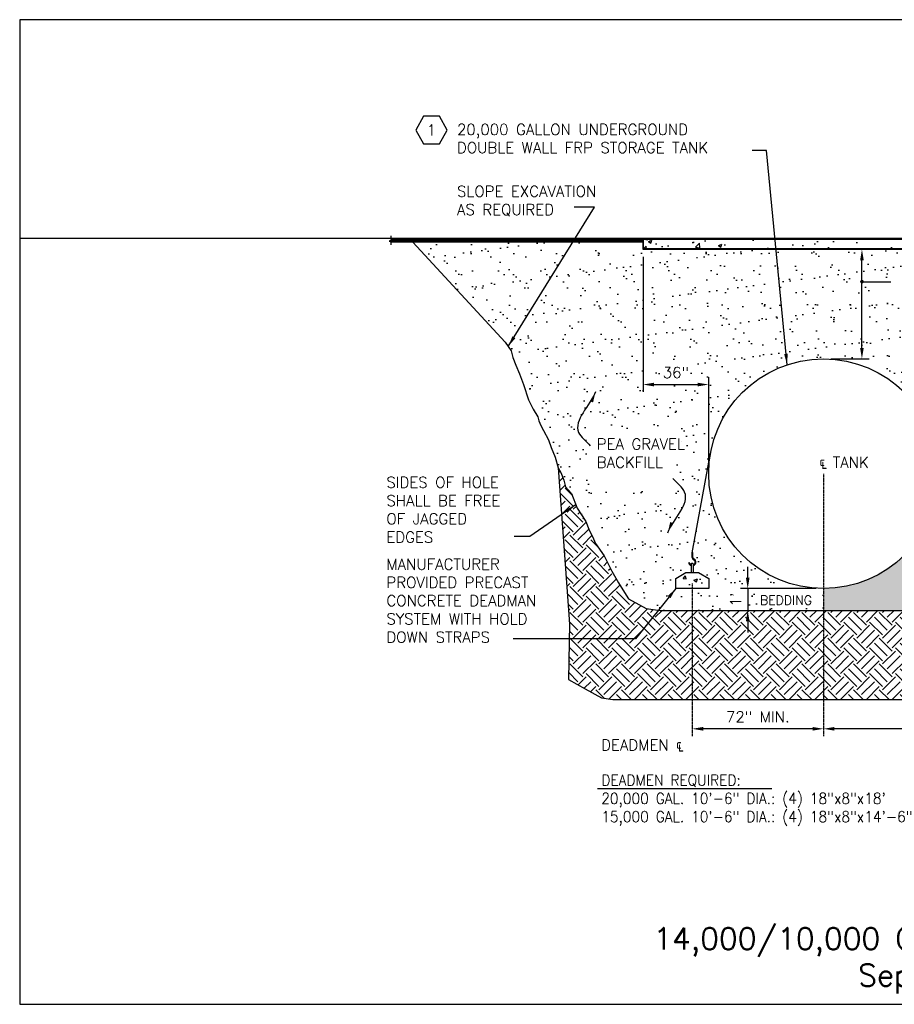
# Model space of a CAD drawing. Extents: x 1081 to 2220, y 0 to 2796.
# Tile 160 of 161: x 1176 to 1656, y 1692 to 2232. Entities that reach past the tile are written whole.
import ezdxf
from ezdxf.enums import TextEntityAlignment as Align

# ---------------------------------------------------------------- set-up
doc = ezdxf.new("R2010")
doc.units = 0
doc.header["$MEASUREMENT"] = 0
doc.header["$PDSIZE"] = 1
doc.linetypes.add('CENTER1', pattern=[0.6625, 0.5, -0.075, 0.0125, -0.075])
doc.layers.get('0').update_dxf_attribs({"linetype": 'CONTINUOUS'})
doc.layers.get('DEFPOINTS').update_dxf_attribs({"linetype": 'CONTINUOUS'})
for name, color, linetype in [('CENTERLINE', 3, 'CENTER1'), ('CONCRETE-HATCH', 2, 'CONTINUOUS'), ('DIM', 3, 'CONTINUOUS'), ('EARTH-HATCH', 1, 'CONTINUOUS'), ('FREEZE-LINES', 8, 'CONTINUOUS'), ('FREEZE-OUTLINE-TITLES', 60, 'CONTINUOUS'), ('PEAGRAVEL-HATCH', 3, 'CONTINUOUS'), ('TANK-ANCHOR', 4, 'CONTINUOUS'), ('TANK-HOLE', 5, 'CONTINUOUS'), ('TANK-SLAB', 6, 'CONTINUOUS'), ('TANK-UST', 5, 'CONTINUOUS'), ('TEXT', 3, 'CONTINUOUS')]:
    doc.layers.add(name, color=color, linetype=linetype)
doc.styles.add('SIMPLEX', font='simplex')
doc.dimstyles.new('DIM64', dxfattribs={"dimscale": 64, "dimtxt": 0.09375, "dimasz": 0.09375, "dimexe": 0.0625, "dimexo": 0.0625, "dimgap": 0.046875, "dimtad": 1, "dimdec": 4, "dimzin": 3, "dimdsep": 46, "dimlunit": 4, "dimtxsty": 'SIMPLEX', "dimcen": 0, "dimclrd": 256, "dimclre": 256, "dimclrt": 256, "dimadec": 0, "dimazin": 0, "dimtfac": 1, "dimtdec": 4, "dimtmove": 0, "dimatfit": 3, "dimfxl": 1, "dimfrac": 2, "dimtolj": 1, "dimtzin": 0, "dimarcsym": 0})
pattern_1 = [(37.5, (1391.644, 1906.236), (-0.47245, 14.45118), [0, -11.4, 0, -12.75, 0, -12.1875]), (7.5, (1391.644, 1906.236), (13.2733, 21.1661), [0, -6.15, 0, -10.275, 0, -3.9375]), (327.5, (1382.419, 1906.236), (23.35606, 0.04244), [0, -3.75, 0, -13.5, 0, -17.625]), (317.5, (1382.42, 1906.236), (22.54595, 6.58257), [0, -1.875, 0, -8.85, 0, -10.125])]

# ---------------------------------------------------------------- blocks, each defined once
blk = doc.blocks.new('HEX')
at = {"color": 3}
blk.add_lwpolyline([(-0.0577, 0.1), (-0.1155, 0), (-0.0577, -0.1), (0.0577, -0.1), (0.1155, 0), (0.0577, 0.1)], close=True, dxfattribs=at)
at = {"color": 3, "style": 'SIMPLEX'}
blk.add_attdef('D#', text='', height=0.08, dxfattribs=at).set_placement((0, 0), align=Align.MIDDLE)
blk = doc.blocks.new('*D8')
at = {"layer": 'DEFPOINTS', "color": 0, "transparency": 16777216}
for p in [(1518, 2106.02), (1554, 2031.93), (1554, 1983.02)]:
    blk.add_point(p, dxfattribs=at)
at = {"layer": 'DIM', "lineweight": -2, "transparency": 16777216}
for p, q in [((1518, 2102.02), (1518, 2027.93)), ((1554, 1987.02), (1554, 2035.93)), ((1524, 2031.93), (1548, 2031.93))]:
    blk.add_line(p, q, dxfattribs=at)
at = {"layer": 'DIM', "transparency": 16777216}
for points in [[(1524, 2032.93), (1524, 2030.93), (1518, 2031.93)], [(1548, 2032.93), (1548, 2030.93), (1554, 2031.93)]]:
    blk.add_solid(points, dxfattribs=at)
at = {"layer": 'DIM', "transparency": 16777216, "insert": (1536, 2038.5), "char_height": 6, "attachment_point": 5, "style": 'SIMPLEX'}
blk.add_mtext('\\A1;36"', dxfattribs=at)
blk = doc.blocks.new('*D9')
at = {"layer": 'DEFPOINTS', "color": 0, "transparency": 16777216}
for p in [(1638.08, 2106.02), (1638.08, 2106.02), (1617, 2046.02)]:
    blk.add_point(p, dxfattribs=at)
at = {"layer": 'DIM', "lineweight": -2, "transparency": 16777216}
for p, q in [((1638.08, 2052.02), (1638.08, 2100.02)), ((1621, 2046.02), (1642.08, 2046.02))]:
    blk.add_line(p, q, dxfattribs=at)
at = {"layer": 'DIM', "transparency": 16777216}
for points in [[(1637.08, 2100.02), (1639.08, 2100.02), (1638.08, 2106.02)], [(1637.08, 2052.02), (1639.08, 2052.02), (1638.08, 2046.02)]]:
    blk.add_solid(points, dxfattribs=at)
at = {"layer": 'DIM', "transparency": 16777216, "insert": (1627.08, 2076.02), "char_height": 6, "attachment_point": 5, "rotation": 90, "style": 'SIMPLEX'}
blk.add_mtext('\\A1;\\P ', dxfattribs=at)
blk = doc.blocks.new('*D10')
at = {"layer": 'DEFPOINTS', "color": 0, "transparency": 16777216}
for p in [(1617, 1920.02), (1575.42, 1908.02), (1575.42, 1908.02)]:
    blk.add_point(p, dxfattribs=at)
at = {"layer": 'DIM', "lineweight": -2, "transparency": 16777216}
for p, q in [((1575.42, 1926.02), (1575.42, 1932.02)), ((1613, 1920.02), (1571.42, 1920.02)), ((1575.42, 1920.02), (1575.42, 1908.02)), ((1575.42, 1902.02), (1575.42, 1896.02))]:
    blk.add_line(p, q, dxfattribs=at)
at = {"layer": 'DIM', "transparency": 16777216}
for points in [[(1574.42, 1926.02), (1576.42, 1926.02), (1575.42, 1920.02)], [(1574.42, 1902.02), (1576.42, 1902.02), (1575.42, 1908.02)]]:
    blk.add_solid(points, dxfattribs=at)
at = {"layer": 'DIM', "transparency": 16777216, "insert": (1568.85, 1914.02), "char_height": 6, "attachment_point": 5, "rotation": 90, "style": 'SIMPLEX'}
blk.add_mtext("\\A1;1'", dxfattribs=at)
blk = doc.blocks.new('*D11')
at = {"layer": 'DEFPOINTS', "color": 0, "transparency": 16777216}
for p in [(1617, 1843.12), (1617, 1843.12), (1779, 1843.12)]:
    blk.add_point(p, dxfattribs=at)
at = {"layer": 'DIM', "lineweight": -2, "transparency": 16777216}
blk.add_line((1773, 1843.12), (1623, 1843.12), dxfattribs=at)
at = {"layer": 'DIM', "transparency": 16777216}
for points in [[(1623, 1844.12), (1623, 1842.12), (1617, 1843.12)], [(1773, 1844.12), (1773, 1842.12), (1779, 1843.12)]]:
    blk.add_solid(points, dxfattribs=at)
at = {"layer": 'DIM', "transparency": 16777216, "insert": (1698, 1850.7), "char_height": 6, "attachment_point": 5, "style": 'SIMPLEX'}
blk.add_mtext('\\A1;13\'-6" (MIN.)', dxfattribs=at)
blk = doc.blocks.new('*D12')
at = {"layer": 'DEFPOINTS', "color": 0, "transparency": 16777216}
for p in [(1545, 1913.92), (1545, 1843.12), (1617, 1843.12)]:
    blk.add_point(p, dxfattribs=at)
at = {"layer": 'DIM', "lineweight": -2, "transparency": 16777216}
blk.add_line((1611, 1843.12), (1551, 1843.12), dxfattribs=at)
at = {"layer": 'DIM', "transparency": 16777216}
for points in [[(1551, 1844.12), (1551, 1842.12), (1545, 1843.12)], [(1611, 1844.12), (1611, 1842.12), (1617, 1843.12)]]:
    blk.add_solid(points, dxfattribs=at)
at = {"layer": 'DIM', "transparency": 16777216, "insert": (1581, 1849.7), "char_height": 6, "attachment_point": 5, "style": 'SIMPLEX'}
blk.add_mtext('\\A1;72" MIN.', dxfattribs=at)

msp = doc.modelspace()

# ---------------------------------------------------------------- hatches: boundary and pattern name
at = {"layer": 'CONCRETE-HATCH'}
h = msp.add_hatch(dxfattribs=at)
h.set_pattern_fill('AR-CONC', color=256, scale=2.67, style=0)
h.set_pattern_definition([(50, (1518.312, 2106.335), (19.15085, -1.6755), [2.0025, -22.0275]), (355, (1518.312, 2106.335), (-3.7047, 20.0835), [1.602, -17.622]), (100.4514, (1519.908, 2106.195), (15.4462, 18.408), [1.7019, -18.7205]), (46.184, (1518.312, 2111.675), (28.4953, -4.4194), [3.0038, -33.0412]), (96.636, (1520.687, 2111.306), (24.9555, 26.009), [2.5528, -28.0807]), (351.184, (1518.312, 2111.675), (24.9555, 26.009), [2.403, -26.433]), (21, (1520.983, 2110.34), (15.9374, -10.7499), [2.0025, -22.0275]), (326, (1520.983, 2110.34), (6.4965, 19.3615), [1.602, -17.622]), (71.4514, (1522.31, 2109.444), (22.4339, 8.6116), [1.7019, -18.7205]), (37.5, (1518.3125, 2106.3346), (0.32467, 8.88827), [0, -17.4084, 0, -17.889, 0, -17.68875]), (7.5, (1518.3125, 2106.335), (7.02396, 10.5308), [0, -10.1994, 0, -17.0079, 0, -6.74175]), (327.5, (1512.3584, 2106.3346), (14.25306, -0.60222), [0, -6.675, 0, -20.826, 0, -27.6345]), (317.5, (1509.688, 2106.335), (15.57107, 2.6728), [0, -8.6775, 0, -13.8306, 0, -19.6245])])
h.paths.add_polyline_path([(1698, 2111.70957), (1518.3125, 2111.70957), (1518.3125, 2106.33457), (1698, 2106.33457)])
h.paths.add_polyline_path([(1877.6875, 2111.70957), (1698, 2111.70957), (1698, 2106.33457), (1877.6875, 2106.33457)])
h = msp.add_hatch(dxfattribs=at)
h.set_pattern_fill('AR-CONC', color=2, scale=2.67, angle=360, style=0)
h.set_pattern_definition([(50, (2275.771, 1307.823), (19.15085, -1.67548), [2.0025, -22.0275]), (355, (2275.771, 1307.823), (-3.70466, 20.08353), [1.602, -17.622]), (100.4514, (2277.367, 1307.683), (15.4462, 18.40804), [1.70186, -18.7205]), (46.1842, (2275.771, 1313.163), (28.49534, -4.41936), [3.00375, -33.04125]), (96.6356, (2278.146, 1312.794), (24.9555, 26.00895), [2.5528, -28.0807]), (351.1842, (2275.77, 1313.163), (24.9555, 26.009), [2.403, -26.433]), (21, (2278.441, 1311.828), (15.93742, -10.74992), [2.0025, -22.0275]), (326, (2278.441, 1311.828), (6.4965, 19.3615), [1.602, -17.622]), (71.4514, (2279.77, 1310.932), (22.43394, 8.61156), [1.70186, -18.7205]), (37.5, (2275.7715, 1307.823), (0.32467, 8.888266), [0, -17.4084, 0, -17.889, 0, -17.68875]), (7.5, (2275.771, 1307.823), (7.02396, 10.53079), [0, -10.1994, 0, -17.0079, 0, -6.74175]), (327.5, (2269.8174, 1307.823), (14.25306, -0.602215), [0, -6.675, 0, -20.826, 0, -27.6345]), (317.5, (2267.147, 1307.823), (15.57107, 2.6728), [0, -8.6775, 0, -13.8306, 0, -19.6245])])
h.paths.add_polyline_path([(1551, 1932.02207), (1539, 1932.02207), (1539, 1920.02207), (1551, 1920.02207)])
at = {"layer": 'EARTH-HATCH'}
h = msp.add_hatch(dxfattribs=at)
h.set_pattern_fill('EARTH', color=256, scale=40, angle=405, style=0)
h.set_pattern_definition([(225, (1698.846, 1914.022), (-4e-15, -14.14214), [10, -10]), (225, (1701.498, 1911.37), (-4e-15, -14.14214), [10, -10]), (225, (1704.149, 1908.719), (-4e-15, -14.14214), [10, -10]), (315, (1704.149, 1906.951), (14.14214, -5e-15), [10, -10]), (315, (1701.498, 1904.299), (14.14214, -5e-15), [10, -10]), (315, (1698.846, 1901.648), (14.14214, -5e-15), [10, -10])])
h.paths.add_polyline_path([(1477.12041, 1870.19693), (1486.19067, 1865.12505), (1495.13789, 1860.15886), (1501.43165, 1859.1684), (1753.16036, 1859.1684), (1894.56835, 1859.1684), (1900.86211, 1860.15886), (1909.80933, 1865.12505), (1918.87959, 1870.19693), (1918.35437, 1900.63209), (1924.1727, 1985.47651), (1923.10662, 1983.64916), (1921.49971, 1979.4444), (1920.46299, 1975.76523), (1917.301, 1972.08606), (1914.13901, 1964.20212), (1909.42195, 1956.84378), (1907.81504, 1952.63901), (1905.22324, 1947.38305), (1904.13469, 1944.75507), (1899.41762, 1937.92233), (1895.21892, 1929.51279), (1891.53857, 1923.20564), (1888.25346, 1917.94968), (1886.07762, 1914.43688), (1876.29883, 1909.01289), (1868.54055, 1908.02207), (1702, 1908.02207), (1698, 1908.02207), (1680, 1908.02207), (1527.45945, 1908.02207), (1519.70117, 1909.01289), (1509.92238, 1914.43688), (1507.74654, 1917.94968), (1504.46143, 1923.20564), (1500.78108, 1929.51279), (1496.58238, 1937.92233), (1491.86531, 1944.75507), (1490.77676, 1947.38305), (1488.18496, 1952.63901), (1486.57805, 1956.84378), (1481.86099, 1964.20212), (1478.699, 1972.08606), (1475.53701, 1975.76523), (1474.50029, 1979.4444), (1472.89338, 1983.64916), (1471.33831, 1986.31469), (1477.64563, 1900.63209)])
at = {"layer": 'PEAGRAVEL-HATCH'}
h = msp.add_hatch(dxfattribs=at)
h.set_pattern_fill('AR-SAND', color=256, scale=7.5, style=0)
h.set_pattern_definition(pattern_1)
h.paths.add_polyline_path([(1698, 2106.02207), (1518, 2106.02207), (1518, 2110.02207), (1391.64404, 2110.02207), (1442.41389, 2055.16774), (1445.57588, 2050.43738), (1446.6126, 2046.75821), (1448.21951, 2042.55344), (1450.29294, 2037.82308), (1452.41821, 2032.04152), (1455.06184, 2023.63199), (1457.65364, 2018.37603), (1460.29727, 2014.17127), (1460.81562, 2012.06888), (1461.85234, 2009.4409), (1463.45925, 2006.81292), (1466.10288, 2001.55697), (1467.65796, 1997.3522), (1469.78323, 1992.09624), (1471.33831, 1986.31469), (1472.89338, 1983.64916), (1474.50029, 1979.4444), (1475.53701, 1975.76523), (1478.699, 1972.08606), (1481.86099, 1964.20212), (1486.57805, 1956.84378), (1488.18496, 1952.63901), (1490.77676, 1947.38305), (1491.86531, 1944.75507), (1496.58238, 1937.92233), (1500.78108, 1929.51279), (1504.46143, 1923.20564), (1507.74654, 1917.94968), (1509.92238, 1914.43688), (1519.70117, 1909.01289), (1527.45945, 1908.02207), (1545, 1908.02207), (1545, 1920.02207), (1536, 1920.02207), (1536, 1925.52207), (1541.5, 1928.77207), (1544.5, 1928.77207), (1544.5, 1932.58558, -0.261333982), (1543.08677, 1933.93935, -1), (1543.56508, 1934.08503, 0.238184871), (1544.5, 1933.10786), (1544.5, 1933.52207, -1), (1545.5, 1933.52207), (1545.5, 1928.77207), (1548.5, 1928.77207), (1554, 1925.52207), (1554, 1920.02207), (1545, 1920.02207), (1545, 1908.02207), (1617, 1908.02207), (1617, 1920.02207, -0.414213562), (1554, 1983.02207, -0.913205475), (1678.96699, 1994.38396), (1689.04509, 1939.4187, 2.135013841), (1688.75, 1939.6646), (1688.75, 1937.82926, -0.291695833), (1688.15625, 1935.76227, 0.61460227), (1688.5, 1933.10786), (1688.5, 1933.52207, -1), (1689.5, 1933.52207), (1689.5, 1933.10786, 0.238184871), (1690.43492, 1934.08503, -1), (1690.91323, 1933.93935, -0.261333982), (1689.5, 1932.58558), (1689.5, 1928.77207), (1692.5, 1928.77207), (1698, 1925.52207)], flags=17)
h.paths.add_polyline_path([(1637.45253, 2088.3424, -1), (1638.70253, 2088.3424, -1)], flags=0)
h.paths.add_polyline_path([(2004.35596, 2110.02207), (1878, 2110.02207), (1878, 2106.02207), (1698, 2106.02207), (1698, 1925.52207), (1703.5, 1928.77207), (1706.5, 1928.77207), (1706.5, 1932.58558, -0.261333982), (1705.08677, 1933.93935, -1), (1705.56508, 1934.08503, 0.238184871), (1706.5, 1933.10786), (1706.5, 1933.52207, -1), (1707.5, 1933.52207), (1707.5, 1928.77207), (1710.5, 1928.77207), (1716, 1925.52207), (1716, 1920.02207), (1698, 1920.02207), (1698, 1908.02207), (1702, 1908.02207), (1779, 1908.02207), (1779, 1920.02207, -0.414213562), (1716, 1983.02207, -0.913205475), (1840.96699, 1994.38396), (1851.04509, 1939.4187, 2.135013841), (1850.75, 1939.6646), (1850.75, 1937.82926, -0.291695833), (1850.15625, 1935.76227, 0.61460227), (1850.5, 1933.10786), (1850.5, 1933.52207, -1), (1851.5, 1933.52207), (1851.5, 1933.10786, 0.238184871), (1852.43492, 1934.08503, -1), (1852.91323, 1933.93935, -0.261333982), (1851.5, 1932.58558), (1851.5, 1928.77207), (1854.5, 1928.77207), (1860, 1925.52207), (1860, 1920.02207), (1851, 1920.02207), (1851, 1908.02207), (1868.54055, 1908.02207), (1876.29883, 1909.01289), (1886.07762, 1914.43688), (1888.25346, 1917.94968), (1891.53857, 1923.20564), (1895.21892, 1929.51279), (1899.41762, 1937.92233), (1904.13469, 1944.75507), (1905.22324, 1947.38305), (1907.81504, 1952.63901), (1909.42195, 1956.84378), (1914.13901, 1964.20212), (1917.301, 1972.08606), (1920.46299, 1975.76523), (1921.49971, 1979.4444), (1923.10662, 1983.64916), (1924.66169, 1986.31469), (1926.21677, 1992.09624), (1928.34204, 1997.3522), (1929.89712, 2001.55697), (1932.54075, 2006.81292), (1934.14766, 2009.4409), (1935.18438, 2012.06888), (1935.70273, 2014.17127), (1938.34636, 2018.37603), (1940.93816, 2023.63199), (1943.58179, 2032.04152), (1945.70706, 2037.82308), (1947.78049, 2042.55344), (1949.3874, 2046.75821), (1950.42412, 2050.43738), (1953.58611, 2055.16774)], flags=17)
h.paths.add_polyline_path([(1698, 2106.02207), (1518, 2106.02207), (1518, 2110.02207), (1391.64404, 2110.02207), (1442.41389, 2055.16774), (1445.57588, 2050.43738), (1446.6126, 2046.75821), (1448.21951, 2042.55344), (1450.29294, 2037.82308), (1452.41821, 2032.04152), (1455.06184, 2023.63199), (1457.65364, 2018.37603), (1460.29727, 2014.17127), (1460.81562, 2012.06888), (1461.85234, 2009.4409), (1463.45925, 2006.81292), (1466.10288, 2001.55697), (1467.65796, 1997.3522), (1469.78323, 1992.09624), (1471.33831, 1986.31469), (1472.89338, 1983.64916), (1474.50029, 1979.4444), (1475.53701, 1975.76523), (1478.699, 1972.08606), (1481.86099, 1964.20212), (1486.57805, 1956.84378), (1488.18496, 1952.63901), (1490.77676, 1947.38305), (1491.86531, 1944.75507), (1496.58238, 1937.92233), (1500.78108, 1929.51279), (1504.46143, 1923.20564), (1507.74654, 1917.94968), (1509.92238, 1914.43688), (1519.70117, 1909.01289), (1527.45945, 1908.02207), (1545, 1908.02207), (1545, 1920.02207), (1536, 1920.02207), (1536, 1925.52207), (1541.5, 1928.77207), (1544.5, 1928.77207), (1544.5, 1932.58558, -0.261333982), (1543.08677, 1933.93935, -1), (1543.56508, 1934.08503, 0.238184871), (1544.5, 1933.10786), (1544.5, 1933.52207, -1), (1545.5, 1933.52207), (1545.5, 1928.77207), (1548.5, 1928.77207), (1554, 1925.52207), (1554, 1920.02207), (1545, 1920.02207), (1545, 1908.02207), (1617, 1908.02207), (1617, 1920.02207, -0.414213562), (1554, 1983.02207, -1), (1680, 1983.02207, -0.414213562), (1617, 1920.02207), (1617, 1908.02207), (1698, 1908.02207)], flags=17)
h.paths.add_polyline_path([(1688.5, 1932.58558, -0.645034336), (1687.875, 1936.17566, 0.24826757), (1688.75, 1937.82926), (1688.75, 1939.6646, -1), (1689.25, 1939.6646), (1689.25, 1937.82926, -0.24826757), (1688.15625, 1935.76227, 0.61460227), (1688.5, 1933.10786), (1688.5, 1933.52207, -1), (1689.5, 1933.52207), (1689.5, 1933.10786, 0.238184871), (1690.43492, 1934.08503, -1), (1690.91323, 1933.93935, -0.261333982), (1689.5, 1932.58558), (1689.5, 1933.52207, 1), (1688.5, 1933.52207)], flags=0)
h.paths.add_polyline_path([(1891.53857, 1923.20564), (1895.21892, 1929.51279), (1899.41762, 1937.92233), (1904.13469, 1944.75507), (1905.22324, 1947.38305), (1907.81504, 1952.63901), (1909.42195, 1956.84378), (1914.13901, 1964.20212), (1917.301, 1972.08606), (1920.46299, 1975.76523), (1921.49971, 1979.4444), (1923.10662, 1983.64916), (1924.66169, 1986.31469), (1926.21677, 1992.09624), (1928.34204, 1997.3522), (1929.89712, 2001.55697), (1932.54075, 2006.81292), (1934.14766, 2009.4409), (1935.18438, 2012.06888), (1935.70273, 2014.17127), (1938.34636, 2018.37603), (1940.93816, 2023.63199), (1943.58179, 2032.04152), (1945.70706, 2037.82308), (1947.78049, 2042.55344), (1949.3874, 2046.75821), (1950.42412, 2050.43738), (1953.58611, 2055.16774), (2004.35596, 2110.02207), (1878, 2110.02207), (1878, 2106.02207), (1698, 2106.02207), (1698, 1925.52207), (1703.5, 1928.77207), (1706.5, 1928.77207), (1706.5, 1932.58558, -0.261333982), (1705.08677, 1933.93935, -1), (1705.56508, 1934.08503, 0.238184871), (1706.5, 1933.10786), (1706.5, 1933.52207, -1), (1707.5, 1933.52207), (1707.5, 1928.77207), (1710.5, 1928.77207), (1716, 1925.52207), (1716, 1920.02207), (1698, 1920.02207), (1698, 1908.02207), (1702, 1908.02207), (1779, 1908.02207), (1779, 1920.02207, -0.414213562), (1716, 1983.02207, -1), (1842, 1983.02207, -0.414213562), (1779, 1920.02207), (1779, 1908.02207), (1868.54055, 1908.02207), (1876.29883, 1909.01289), (1886.07762, 1914.43688), (1888.25346, 1917.94968)], flags=17)
h.paths.add_polyline_path([(1842, 1920.02207), (1842, 1925.52207), (1847.5, 1928.77207), (1850.5, 1928.77207), (1850.5, 1932.58558, -0.645034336), (1849.875, 1936.17566, 0.24826757), (1850.75, 1937.82926), (1850.75, 1939.6646, -1), (1851.25, 1939.6646), (1851.25, 1937.82926, -0.24826757), (1850.15625, 1935.76227, 0.61460227), (1850.5, 1933.10786), (1850.5, 1933.52207, -1), (1851.5, 1933.52207), (1851.5, 1933.10786, 0.238184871), (1852.43492, 1934.08503, -1), (1852.91323, 1933.93935, -0.261333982), (1851.5, 1932.58558), (1851.5, 1928.77207), (1854.5, 1928.77207), (1860, 1925.52207), (1860, 1920.02207)], flags=0)
h.paths.add_polyline_path([(1689.64286, 2034.88049), (1706.35714, 2034.88049), (1706.35714, 2045.02335), (1689.64286, 2045.02335)], flags=9)
h.paths.add_polyline_path([(1527.64286, 2035.005), (1544.35714, 2035.005), (1544.35714, 2045.14785), (1527.64286, 2045.14785)], flags=8)
h.paths.add_polyline_path([(1572.34753, 1906.23636), (1572.34753, 1921.80778), (1562.20468, 1921.80778), (1562.20468, 1906.23636)], flags=9)
h.paths.add_polyline_path([(1657.74803, 2049.17624), (1777.03375, 2049.17624), (1777.03375, 2093.60481), (1657.74803, 2093.60481)], flags=9)
h.paths.add_polyline_path([(1491.1087, 1974.78427), (1534.1087, 1974.78427), (1534.1087, 2003.78427), (1491.1087, 2003.78427)], flags=8)
h.paths.add_polyline_path([(1580.93852, 1909.93287), (1613.67661, 1909.93287), (1613.67661, 1917.43287), (1580.93852, 1917.43287)], flags=8)
h.paths.add_polyline_path([(1689.65928, 2021.13912), (1708.65928, 2021.13912), (1708.65928, 2030.13912), (1689.65928, 2030.13912)], flags=9)
h.paths.add_polyline_path([(1851.64286, 2035.005), (1868.35714, 2035.005), (1868.35714, 2045.14785), (1851.64286, 2045.14785)], flags=8)
h.paths.add_polyline_path([(1857.2001, 1974.31689), (1900.2001, 1974.31689), (1900.2001, 2003.31689), (1857.2001, 2003.31689)], flags=8)
h = msp.add_hatch(dxfattribs=at)
h.set_pattern_fill('AR-SAND', color=256, scale=7.5, style=0)
h.set_pattern_definition(pattern_1)
edge = h.paths.add_edge_path()
edge.add_line((1698, 2106.02207), (1518, 2106.02207))
edge.add_line((1518, 2106.02207), (1518, 2110.02207))
edge.add_line((1518, 2110.02207), (1391.64404, 2110.02207))
edge.add_line((1391.64404, 2110.02207), (1442.41389, 2055.16774))
edge.add_line((1442.41389, 2055.16774), (1445.57588, 2050.43738))
edge.add_line((1445.57588, 2050.43738), (1446.6126, 2046.75821))
edge.add_line((1446.6126, 2046.75821), (1448.21951, 2042.55344))
edge.add_line((1448.21951, 2042.55344), (1450.29294, 2037.82308))
edge.add_line((1450.29294, 2037.82308), (1452.41821, 2032.04152))
edge.add_line((1452.41821, 2032.04152), (1455.06184, 2023.63199))
edge.add_line((1455.06184, 2023.63199), (1457.65364, 2018.37603))
edge.add_line((1457.65364, 2018.37603), (1460.29727, 2014.17127))
edge.add_line((1460.29727, 2014.17127), (1460.81562, 2012.06888))
edge.add_line((1460.81562, 2012.06888), (1461.85234, 2009.4409))
edge.add_line((1461.85234, 2009.4409), (1463.45925, 2006.81292))
edge.add_line((1463.45925, 2006.81292), (1466.10288, 2001.55697))
edge.add_line((1466.10288, 2001.55697), (1467.65796, 1997.3522))
edge.add_line((1467.65796, 1997.3522), (1469.78323, 1992.09624))
edge.add_line((1469.78323, 1992.09624), (1471.33831, 1986.31469))
edge.add_line((1471.33831, 1986.31469), (1472.89338, 1983.64916))
edge.add_line((1472.89338, 1983.64916), (1474.50029, 1979.4444))
edge.add_line((1474.50029, 1979.4444), (1475.53701, 1975.76523))
edge.add_line((1475.53701, 1975.76523), (1478.699, 1972.08606))
edge.add_line((1478.699, 1972.08606), (1481.86099, 1964.20212))
edge.add_line((1481.86099, 1964.20212), (1486.57805, 1956.84378))
edge.add_line((1486.57805, 1956.84378), (1488.18496, 1952.63901))
edge.add_line((1488.18496, 1952.63901), (1490.77676, 1947.38305))
edge.add_line((1490.77676, 1947.38305), (1491.86531, 1944.75507))
edge.add_line((1491.86531, 1944.75507), (1496.58238, 1937.92233))
edge.add_line((1496.58238, 1937.92233), (1500.78108, 1929.51279))
edge.add_line((1500.78108, 1929.51279), (1504.46143, 1923.20564))
edge.add_line((1504.46143, 1923.20564), (1507.74654, 1917.94968))
edge.add_line((1507.74654, 1917.94968), (1509.92238, 1914.43688))
edge.add_line((1509.92238, 1914.43688), (1519.70117, 1909.01289))
edge.add_line((1519.70117, 1909.01289), (1527.45945, 1908.02207))
edge.add_line((1527.45945, 1908.02207), (1545, 1908.02207))
edge.add_line((1545, 1908.02207), (1545, 1920.02207))
edge.add_line((1545, 1920.02207), (1536, 1920.02207))
edge.add_line((1536, 1920.02207), (1536, 1925.52207))
edge.add_line((1536, 1925.52207), (1541.5, 1928.77207))
edge.add_line((1541.5, 1928.77207), (1544.5, 1928.77207))
edge.add_line((1544.5, 1928.77207), (1544.5, 1932.58558))
edge.add_arc((1545, 1934.52207), 2, 196.9393484, 255.5224878, ccw=False)
edge.add_arc((1543.32593, 1934.01219), 0.25, 16.9393484, 196.9393484, ccw=False)
edge.add_arc((1545, 1934.52207), 1.5, 196.9393484, 250.5287794)
edge.add_line((1544.5, 1933.10786), (1544.5, 1933.52207))
edge.add_arc((1545, 1933.52207), 0.5, 0, 180, ccw=False)
edge.add_line((1545.5, 1933.52207), (1545.5, 1928.77207))
edge.add_line((1545.5, 1928.77207), (1548.5, 1928.77207))
edge.add_line((1548.5, 1928.77207), (1554, 1925.52207))
edge.add_line((1554, 1925.52207), (1554, 1920.02207))
edge.add_line((1554, 1920.02207), (1545, 1920.02207))
edge.add_line((1545, 1920.02207), (1545, 1908.02207))
edge.add_line((1545, 1908.02207), (1617, 1908.02207))
edge.add_line((1617, 1908.02207), (1617, 1920.02207))
edge.add_arc((1617, 1983.02207), 63, 180, 270, ccw=False)
edge.add_arc((1617, 1983.02207), 63, 10.3900029, 180, ccw=False)
edge.add_line((1678.96699, 1994.38396), (1689.04509, 1939.4187))
edge.add_arc((1689, 1939.6646), 0.25, 280.3900029, 540)
edge.add_line((1688.75, 1939.6646), (1688.75, 1937.82926))
edge.add_arc((1686.83233, 1937.26134), 2, -48.5503604, 16.4966188, ccw=False)
edge.add_arc((1689, 1934.52207), 1.5, 124.2288663, 250.5287794)
edge.add_line((1688.5, 1933.10786), (1688.5, 1933.52207))
edge.add_arc((1689, 1933.52207), 0.5, 0, 180, ccw=False)
edge.add_line((1689.5, 1933.52207), (1689.5, 1933.10786))
edge.add_arc((1689, 1934.52207), 1.5, 289.4712206, 343.0606516)
edge.add_arc((1690.67407, 1934.01219), 0.25, -16.9393484, 163.0606516, ccw=False)
edge.add_arc((1689, 1934.52207), 2, 284.4775122, 343.0606516, ccw=False)
edge.add_line((1689.5, 1932.58558), (1689.5, 1928.77207))
edge.add_line((1689.5, 1928.77207), (1692.5, 1928.77207))
edge.add_line((1692.5, 1928.77207), (1698, 1925.52207))
edge.add_line((1698, 1925.52207), (1698, 2106.02207))
edge = h.paths.add_edge_path(flags=16)
edge.add_arc((1638.07753, 2088.3424), 0.625, 0, 360)
h.paths.add_polyline_path([(1689.64286, 2034.88049), (1706.35714, 2034.88049), (1706.35714, 2045.02335), (1689.64286, 2045.02335)])
h.paths.add_polyline_path([(1527.64286, 2035.005), (1544.35714, 2035.005), (1544.35714, 2045.14785), (1527.64286, 2045.14785)], flags=16)
h.paths.add_polyline_path([(1572.34753, 1906.23636), (1572.34753, 1921.80778), (1562.20468, 1921.80778), (1562.20468, 1906.23636)])
h.paths.add_polyline_path([(1657.74803, 2079.75282), (1777.03375, 2079.75282), (1777.03375, 2093.60481), (1657.74803, 2093.60481)])
h.paths.add_polyline_path([(1491.1087, 1974.78427), (1534.1087, 1974.78427), (1534.1087, 2003.78427), (1491.1087, 2003.78427)], flags=16)
h.paths.add_polyline_path([(1580.93852, 1909.93287), (1613.67661, 1909.93287), (1613.67661, 1917.43287), (1580.93852, 1917.43287)], flags=16)
h.paths.add_polyline_path([(1689.65928, 2021.13912), (1708.65928, 2021.13912), (1708.65928, 2030.13912), (1689.65928, 2030.13912)])
at = {"layer": 'TANK-SLAB'}
h = msp.add_hatch(color=256, dxfattribs=at)
h.paths.add_polyline_path([(1878, 2112.02207), (1518, 2112.02207), (1518, 2106.02207), (1878, 2106.02207)])
h.paths.add_polyline_path([(1877.6875, 2111.70957), (1877.6875, 2106.33457), (1518.3125, 2106.33457), (1518.3125, 2111.70957)], flags=16)

# ---------------------------------------------------------------- linework, layer by layer
at = {"layer": 'CENTERLINE'}
for p, q in [((1617, 1983.02207), (1617, 1839.12481)), ((1545, 1922.77207), (1545, 1839.12481))]:
    msp.add_line(p, q, dxfattribs=at)
at = {"layer": 'DEFPOINTS'}
msp.add_lwpolyline([(1471.33831, 1986.31469), (1477.64563, 1900.63209), (1477.12041, 1870.19693), (1486.19067, 1865.12505), (1495.13789, 1860.15886), (1501.43165, 1859.1684), (1698, 1859.1684)], dxfattribs=at)
at = {"layer": 'DIM'}
for p, q in [((1638.07753, 2088.3424), (1653.93553, 2088.3424)), ((1575.41896, 1920.02207), (1575.41896, 1907.5149))]:
    msp.add_line(p, q, dxfattribs=at)
at = {"layer": 'DIM', "const_width": 0.75}
msp.add_lwpolyline([(1637.45253, 2088.3424, 1), (1638.70253, 2088.3424, 1)], format="xyb", close=True, dxfattribs=at)
at = {"layer": 'FREEZE-LINES', "color": 8, "linetype": 'Continuous'}
msp.add_line((2220, 2112.02207), (1176, 2112.02207), dxfattribs=at)
at = {"layer": 'FREEZE-OUTLINE-TITLES', "linetype": 'Continuous'}
msp.add_lwpolyline([(2220, 2232.02943), (1176, 2232.02943), (1176, 1692.02207), (2220, 1692.02207)], close=True, dxfattribs=at)
at = {"layer": 'TANK-ANCHOR', "linetype": 'Continuous'}
msp.add_line((1545, 1939.6646), (1555.03301, 1994.38396), dxfattribs=at)
for points in [[(1545.5, 1932.58558, 0.645034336), (1546.125, 1936.17566, -0.24826757), (1545.25, 1937.82926), (1545.25, 1939.6646, 1), (1544.75, 1939.6646), (1544.75, 1937.82926, 0.24826757), (1545.84375, 1935.76227, -0.61460227), (1545.5, 1933.10786)], [(1544.5, 1933.10786, -0.238184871), (1543.56508, 1934.08503, 1), (1543.08677, 1933.93935, 0.261333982), (1544.5, 1932.58558, 0.261333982)], [(1544.5, 1928.77207), (1544.5, 1933.52207, -1), (1545.5, 1933.52207), (1545.5, 1928.77207)]]:
    msp.add_lwpolyline(points, format="xyb", dxfattribs=at)
at = {"layer": 'TANK-ANCHOR'}
msp.add_lwpolyline([(1554, 1925.52207), (1554, 1920.02207), (1536, 1920.02207), (1536, 1925.52207), (1541.5, 1928.77207), (1548.5, 1928.77207)], close=True, dxfattribs=at)
at = {"layer": 'TANK-HOLE', "linetype": 'Continuous'}
msp.add_lwpolyline([(1391.64404, 2110.02207), (1442.41389, 2055.16774), (1445.57588, 2050.43738), (1446.6126, 2046.75821), (1448.21951, 2042.55344), (1450.29294, 2037.82308), (1452.41821, 2032.04152), (1455.06184, 2023.63199), (1457.65364, 2018.37603), (1460.29727, 2014.17127), (1460.81562, 2012.06888), (1461.85234, 2009.4409), (1463.45925, 2006.81292), (1466.10288, 2001.55697), (1467.65796, 1997.3522), (1469.78323, 1992.09624), (1471.33831, 1986.31469), (1472.89338, 1983.64916), (1474.50029, 1979.4444), (1475.53701, 1975.76523), (1478.699, 1972.08606), (1481.86099, 1964.20212), (1486.57805, 1956.84378), (1488.18496, 1952.63901), (1490.77676, 1947.38305), (1491.86531, 1944.75507), (1496.58238, 1937.92233), (1500.78108, 1929.51279), (1504.46143, 1923.20564), (1507.74654, 1917.94968), (1509.92238, 1914.43688), (1519.70117, 1909.01289), (1527.45945, 1908.02207), (1698, 1908.02207)], dxfattribs=at)
at = {"layer": 'TANK-SLAB', "color": 7}
for p, q in [((1518, 2112.02207), (1379.64404, 2112.02207)), ((1518, 2111.74082), (1379.84839, 2111.74082)), ((1518, 2111.45957), (1380.52428, 2111.45957)), ((1518, 2110.61582), (1378.6887, 2110.61582)), ((1518, 2110.89707), (1379.34364, 2110.89707)), ((1518, 2110.33457), (1379.36459, 2110.33457)), ((1518.28125, 2110.02207), (1379.64404, 2110.02207)), ((1518, 2111.17832), (1380.01954, 2111.17832))]:
    msp.add_line(p, q, dxfattribs=at)
at = {"layer": 'TANK-SLAB', "linetype": 'Continuous'}
for points in [[(1379.64404, 2113.52207), (1379.64404, 2111.82585), (1380.60985, 2111.42396), (1378.67823, 2110.62018), (1379.64404, 2110.21829), (1379.64404, 2108.52207)], [(1878, 2106.02207), (1518, 2106.02207), (1518, 2112.02207), (1878, 2112.02207), (1878, 2106.02207)]]:
    msp.add_lwpolyline(points, dxfattribs=at)
msp.add_lwpolyline([(1877.6875, 2106.33457), (1518.3125, 2106.33457), (1518.3125, 2111.70957), (1877.6875, 2111.70957)], close=True, dxfattribs=at)
at = {"layer": 'TANK-UST', "linetype": 'Continuous'}
msp.add_circle((1617, 1983.02207), 63, dxfattribs=at)
at = {"layer": 'TEXT'}
msp.add_line((1493.04199, 1810.42584), (1588.64957, 1810.42584), dxfattribs=at)

# ---------------------------------------------------------------- block references
at = {"layer": 'TEXT', "xscale": 74.97564106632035, "yscale": 74.97564106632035, "zscale": 74.97564106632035}
msp.add_blockref('HEX', (1401.93493, 2171.53081), dxfattribs=at).add_auto_attribs({'D#': '1'})

# ---------------------------------------------------------------- texts
at = {"layer": 'DIM', "style": 'SIMPLEX'}
msp.add_text('BEDDING', height=5, dxfattribs=at).set_placement((1582.18852, 1911.18287))
at = {"layer": 'FREEZE-OUTLINE-TITLES', "linetype": 'Continuous', "insert": (1698, 1698.02207), "char_height": 12, "width": 412.1768217, "attachment_point": 8, "style": 'SIMPLEX'}
msp.add_mtext('64 \\P14,000/10,000 ON LEFT 15,000 ON RIGHT\\PSept. 07, 2010', dxfattribs=at)
at = {"layer": 'TEXT', "style": 'SIMPLEX'}
msp.add_text('℄ TANK', height=6, dxfattribs=at).set_placement((1614.76445, 1986.25358))
at = {"layer": 'TEXT', "char_height": 6, "attachment_point": 1, "style": 'SIMPLEX'}
for s, insert, width in [('20,000 GALLON UNDERGROUND DOUBLE WALL FRP STORAGE TANK', (1415.90487, 2174.82282), 172.9127008), ('SLOPE EXCAVATION AS REQUIRED', (1415.93103, 2140.87419), 86.8571429), ('PEA GRAVEL BACKFILL', (1492.6087, 2002.28427), 56), ('SIDES OF HOLE SHALL BE FREE OF JAGGED EDGES', (1377.19473, 1981.26885), 68.971409), ('MANUFACTURER PROVIDED PRECAST CONCRETE DEADMAN SYSTEM WITH HOLD DOWN STRAPS', (1377.19473, 1936.39795), 104.1231054), ('DEADMEN REQUIRED:\\P20,000 GAL. 10\'-6" DIA.: (4) 18"x8"x18\'\\P15,000 GAL. 10\'-6" DIA.: (4) 18"x8"x14\'-6"', (1495.02416, 1817.95619), 442.9090909)]:
    msp.add_mtext(s, dxfattribs=dict(at, insert=insert, width=width))
at = {"layer": 'TEXT', "linetype": 'Continuous', "insert": (1495.02416, 1837.24585), "char_height": 6, "width": 88, "attachment_point": 1, "style": 'SIMPLEX'}
msp.add_mtext('DEADMEN ℄', dxfattribs=at)

# ---------------------------------------------------------------- dimensions: what is measured, and where the dimension line sits
at = {"layer": 'DIM'}
dim = msp.add_linear_dim(base=(1554, 2031.93357), p1=(1518, 2106.02207), p2=(1554, 1983.02207), text='36"', dimstyle='DIM64', dxfattribs=at)
dim.commit()
dim.dimension.update_dxf_attribs({"geometry": '*D8', "text_midpoint": (1536, 2038.505)})
dim = msp.add_linear_dim(base=(1638.07753, 2106.02207), p1=(1617, 2046.02207), p2=(1638.07753, 2106.02207), angle=90, text='\\P ', dimstyle='DIM64', dxfattribs=at)
dim.commit()
dim.dimension.update_dxf_attribs({"geometry": '*D9', "text_midpoint": (1627.07753, 2076.02207)})
dim = msp.add_linear_dim(base=(1575.41896, 1908.02207), p1=(1617, 1920.02207), p2=(1575.41896, 1908.02207), angle=90, text="1'", dimstyle='DIM64', dxfattribs=at)
dim.commit()
dim.dimension.update_dxf_attribs({"geometry": '*D10', "text_midpoint": (1575.41896, 1914.02207), "dimtype": 160})
dim = msp.add_linear_dim(base=(1545, 1843.12481), p1=(1617, 1843.12481), p2=(1545, 1913.92135), angle=180, text='72" MIN.', dimstyle='DIM64', override={"dimse1": 1, "dimse2": 1}, dxfattribs=at)
dim.commit()
dim.dimension.update_dxf_attribs({"geometry": '*D12', "text_midpoint": (1581, 1849.69624)})
dim = msp.add_linear_dim(base=(1617, 1843.12481), p1=(1779, 1843.12481), p2=(1617, 1843.12481), text='<> (MIN.)', dimstyle='DIM64', override={"dimse1": 1, "dimse2": 1}, dxfattribs=at)
dim.commit()
dim.dimension.update_dxf_attribs({"geometry": '*D11', "text_midpoint": (1698, 1850.69624)})

# ---------------------------------------------------------------- leaders
at = {"layer": 'TEXT'}
for points in [[(1596.98322, 2042.75756), (1585.67543, 2160.28331), (1577.92159, 2160.28331)], [(1480.83333, 1965.8052), (1455.88764, 1948.54008), (1447.30776, 1948.54008)], [(1536, 1920.02207), (1513.92575, 1892.43779), (1446.79957, 1892.43779)]]:
    msp.add_leader(points, dimstyle='DIM64', dxfattribs=at)
msp.add_leader([(1443.99488, 2052.80256), (1491.4042, 2129.19155), (1480.2554, 2129.19155)], dimstyle='DIM64', override={"dimgap": 0.0625, "dimtad": 0}, dxfattribs=at)
at = {"layer": 'TEXT', "path_type": 1}
for points in [[(1491.95028, 2028.00252), (1482.63573, 2005.67943), (1489.06151, 1998.29076)], [(1531.50478, 1950.61363), (1540.81932, 1972.93672), (1534.39354, 1980.32539)]]:
    msp.add_leader(points, dimstyle='DIM64', override={"dimgap": 0.0625, "dimtad": 0}, dxfattribs=at)

doc.saveas('drawing.dxf')
